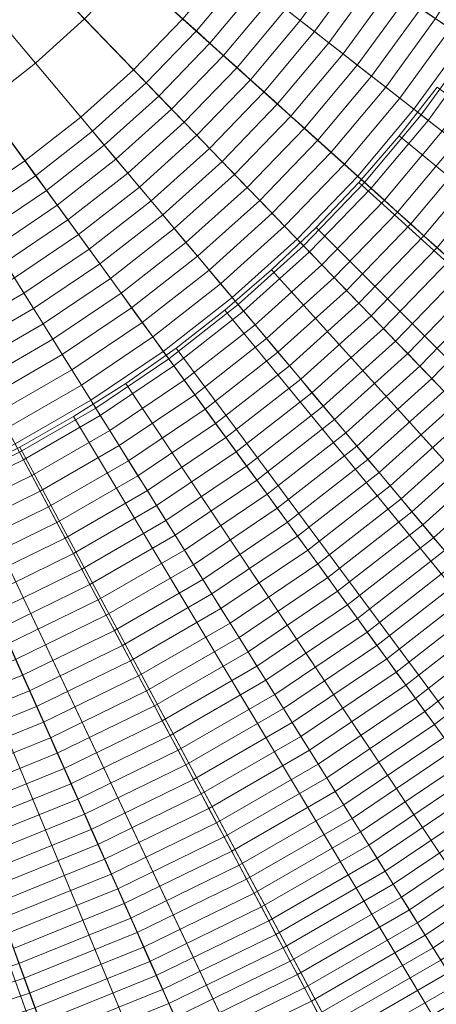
# Model space of a CAD drawing. Header units: centimetres. Extents: x -21.9 to 23.1, y -23 to 22.
# Tile 72 of 192: x 5.3 to 8.6, y -13.7 to -5.9. Entities that reach past the tile are written whole.
import ezdxf

# ---------------------------------------------------------------- set-up
doc = ezdxf.new("R2010")
doc.units = ezdxf.units.CM
doc.header["$LTSCALE"] = 2.54
doc.layers.add('Lucido design-1', color=7, linetype='Continuous')

# ---------------------------------------------------------------- blocks, each defined once
blk = doc.blocks.new('Gruppo-2-1')
at = {"color": 5, "linetype": 'Continuous', "lineweight": 9}
for points in [[(2.1978, -2.4347, -948.7081), (2.3281, -2.3174, -948.7081), (5.7927, -5.905, -948.7081), (5.4037, -6.2553, -948.7081)], [(2.0596, -2.5427, -948.7081), (2.1978, -2.4347, -948.7081), (5.4037, -6.2553, -948.7081), (4.9912, -6.5776, -948.7081)], [(6.1821, -6.3083, -935.9022), (6.573, -5.9036, -935.9022), (2.8861, -2.5839, -936.1081), (2.7358, -2.7396, -936.1081)], [(5.764, -6.6848, -935.9022), (6.1821, -6.3083, -935.9022), (2.7358, -2.7396, -936.1081), (2.5751, -2.8843, -936.1081)], [(5.3207, -7.0312, -935.9022), (5.764, -6.6848, -935.9022), (2.5751, -2.8843, -936.1081), (2.4046, -3.0175, -936.1081)], [(4.8542, -7.3458, -935.9022), (5.3207, -7.0312, -935.9022), (2.4046, -3.0175, -936.1081), (2.2252, -3.1385, -936.1081)], [(6.8005, -4.7039, -950.2271), (7.078, -4.26, -950.2271), (9.243, -5.51, -950.2271), (8.8731, -6.1019, -950.2271)], [(6.4928, -5.1275, -950.2271), (6.8005, -4.7039, -950.2271), (8.8731, -6.1019, -950.2271), (8.4629, -6.6666, -950.2271)], [(6.1563, -5.5285, -950.2271), (6.4928, -5.1275, -950.2271), (8.4629, -6.6666, -950.2271), (8.0142, -7.2013, -950.2271)], [(7.5036, -5.9172, -935.8374), (7.8639, -5.4212, -935.8374), (7.7445, -5.3406, -935.8535), (7.39, -5.8284, -935.8535)], [(8.6951, -5.9818, -935.6799), (9.057, -5.4026, -935.6799), (8.9337, -5.3314, -935.7072), (8.577, -5.9022, -935.7072)], [(7.617, -6.0058, -935.8197), (7.9833, -5.5017, -935.8197), (7.8639, -5.4212, -935.8374), (7.5036, -5.9172, -935.8374)], [(5.7927, -5.905, -950.2271), (6.1563, -5.5285, -950.2271), (8.0142, -7.2013, -950.2271), (7.5293, -7.7034, -950.2271)], [(6.6805, -6.0004, -935.8924), (7.0486, -5.5617, -935.8924), (6.9346, -5.4726, -935.9022), (6.573, -5.9036, -935.9022)], [(7.7303, -6.0943, -935.8003), (8.1024, -5.5821, -935.8003), (7.9833, -5.5017, -935.8197), (7.617, -6.0058, -935.8197)], [(6.7879, -6.0971, -935.881), (7.1625, -5.6507, -935.881), (7.0486, -5.5617, -935.8924), (6.6805, -6.0004, -935.8924)], [(7.8434, -6.1826, -935.7794), (8.2214, -5.6623, -935.7794), (8.1024, -5.5821, -935.8003), (7.7303, -6.0943, -935.8003)], [(6.8952, -6.1938, -935.8681), (7.2763, -5.7396, -935.8681), (7.1625, -5.6507, -935.881), (6.7879, -6.0971, -935.881)], [(7.9562, -6.2708, -935.7569), (8.3401, -5.7424, -935.7569), (8.2214, -5.6623, -935.7794), (7.8434, -6.1826, -935.7794)], [(7.0025, -6.2903, -935.8535), (7.39, -5.8284, -935.8535), (7.2763, -5.7396, -935.8681), (6.8952, -6.1938, -935.8681)], [(8.0689, -6.3588, -935.7328), (8.4587, -5.8224, -935.7328), (8.3401, -5.7424, -935.7569), (7.9562, -6.2708, -935.7569)], [(7.1096, -6.3868, -935.8374), (7.5036, -5.9172, -935.8374), (7.39, -5.8284, -935.8535), (7.0025, -6.2903, -935.8535)], [(8.1814, -6.4467, -935.7072), (8.577, -5.9022, -935.7072), (8.4587, -5.8224, -935.7328), (8.0689, -6.3588, -935.7328)], [(5.4037, -6.2553, -950.2271), (5.7927, -5.905, -950.2271), (7.5293, -7.7034, -950.2271), (7.0106, -8.1704, -950.2271)], [(5.4037, -6.2553, -948.7081), (5.7927, -5.905, -948.7081), (5.7927, -5.905, -950.2271), (5.4037, -6.2553, -950.2271)], [(6.2826, -6.4124, -935.8924), (6.6805, -6.0004, -935.8924), (6.573, -5.9036, -935.9022), (6.1821, -6.3083, -935.9022)], [(7.2165, -6.4831, -935.8197), (7.617, -6.0058, -935.8197), (7.5036, -5.9172, -935.8374), (7.1096, -6.3868, -935.8374)], [(8.2936, -6.5344, -935.6799), (8.6951, -5.9818, -935.6799), (8.577, -5.9022, -935.7072), (8.1814, -6.4467, -935.7072)], [(6.3831, -6.5164, -935.881), (6.7879, -6.0971, -935.881), (6.6805, -6.0004, -935.8924), (6.2826, -6.4124, -935.8924)], [(7.3233, -6.5792, -935.8003), (7.7303, -6.0943, -935.8003), (7.617, -6.0058, -935.8197), (7.2165, -6.4831, -935.8197)], [(8.4056, -6.6219, -935.6511), (8.8129, -6.0613, -935.6511), (8.6951, -5.9818, -935.6799), (8.2936, -6.5344, -935.6799)], [(8.5174, -6.7092, -935.6207), (8.9305, -6.1406, -935.6207), (8.8129, -6.0613, -935.6511), (8.4056, -6.6219, -935.6511)], [(6.4834, -6.6203, -935.8681), (6.8952, -6.1938, -935.8681), (6.7879, -6.0971, -935.881), (6.3831, -6.5164, -935.881)], [(7.43, -6.6753, -935.7794), (7.8434, -6.1826, -935.7794), (7.7303, -6.0943, -935.8003), (7.3233, -6.5792, -935.8003)], [(8.4629, -6.6666, -949.2271), (8.8731, -6.1019, -949.2271), (18.907, -12.8698, -949.2271), (18.0001, -14.118, -949.2271)], [(8.4629, -6.6666, -950.2271), (8.8731, -6.1019, -950.2271), (8.8731, -6.1019, -949.2271), (8.4629, -6.6666, -949.2271)], [(8.6288, -6.7963, -935.5887), (9.0477, -6.2197, -935.5887), (8.9305, -6.1406, -935.6207), (8.5174, -6.7092, -935.6207)], [(6.5836, -6.7241, -935.8535), (7.0025, -6.2903, -935.8535), (6.8952, -6.1938, -935.8681), (6.4834, -6.6203, -935.8681)], [(7.5364, -6.7711, -935.7569), (7.9562, -6.2708, -935.7569), (7.8434, -6.1826, -935.7794), (7.43, -6.6753, -935.7794)], [(4.9912, -6.5776, -950.2271), (5.4037, -6.2553, -950.2271), (7.0106, -8.1704, -950.2271), (6.4606, -8.6002, -950.2271)], [(4.9912, -6.5776, -948.7081), (5.4037, -6.2553, -948.7081), (5.4037, -6.2553, -950.2271), (4.9912, -6.5776, -950.2271)], [(5.857, -6.7956, -935.8924), (6.2826, -6.4124, -935.8924), (6.1821, -6.3083, -935.9022), (5.764, -6.6848, -935.9022)], [(6.6837, -6.8277, -935.8374), (7.1096, -6.3868, -935.8374), (7.0025, -6.2903, -935.8535), (6.5836, -6.7241, -935.8535)], [(7.6427, -6.8668, -935.7328), (8.0689, -6.3588, -935.7328), (7.9562, -6.2708, -935.7569), (7.5364, -6.7711, -935.7569)], [(6.7837, -6.9313, -935.8197), (7.2165, -6.4831, -935.8197), (7.1096, -6.3868, -935.8374), (6.6837, -6.8277, -935.8374)], [(7.7488, -6.9623, -935.7072), (8.1814, -6.4467, -935.7072), (8.0689, -6.3588, -935.7328), (7.6427, -6.8668, -935.7328)], [(5.9499, -6.9064, -935.881), (6.3831, -6.5164, -935.881), (6.2826, -6.4124, -935.8924), (5.857, -6.7956, -935.8924)], [(7.8546, -7.0576, -935.6799), (8.2936, -6.5344, -935.6799), (8.1814, -6.4467, -935.7072), (7.7488, -6.9623, -935.7072)], [(8.2871, -6.8328, -1010.9271), (8.5881, -6.4471, -1010.9271), (18.0047, -13.431, -1010.9271), (17.3497, -14.2703, -1010.9271)], [(8.2871, -6.8328, -949.2271), (8.5881, -6.4471, -949.2271), (8.5881, -6.4471, -1010.9271), (8.2871, -6.8328, -1010.9271)], [(17.658, -14.5233, -949.2271), (18.325, -13.6685, -949.2271), (8.5881, -6.4471, -949.2271), (8.2871, -6.8328, -949.2271)], [(6.0428, -7.017, -935.8681), (6.4834, -6.6203, -935.8681), (6.3831, -6.5164, -935.881), (5.9499, -6.9064, -935.881)], [(6.8835, -7.0346, -935.8003), (7.3233, -6.5792, -935.8003), (7.2165, -6.4831, -935.8197), (6.7837, -6.9313, -935.8197)], [(7.9602, -7.1527, -935.6511), (8.4056, -6.6219, -935.6511), (8.2936, -6.5344, -935.6799), (7.8546, -7.0576, -935.6799)], [(4.5572, -6.8704, -950.2271), (4.9912, -6.5776, -950.2271), (6.4606, -8.6002, -950.2271), (5.882, -8.9905, -950.2271)], [(6.1355, -7.1275, -935.8535), (6.5836, -6.7241, -935.8535), (6.4834, -6.6203, -935.8681), (6.0428, -7.017, -935.8681)], [(6.9832, -7.1379, -935.7794), (7.43, -6.6753, -935.7794), (7.3233, -6.5792, -935.8003), (6.8835, -7.0346, -935.8003)], [(8.0656, -7.2476, -935.6207), (8.5174, -6.7092, -935.6207), (8.4056, -6.6219, -935.6511), (7.9602, -7.1527, -935.6511)], [(5.4057, -7.1482, -935.8924), (5.857, -6.7956, -935.8924), (5.764, -6.6848, -935.9022), (5.3207, -7.0312, -935.9022)], [(7.0827, -7.2409, -935.7569), (7.5364, -6.7711, -935.7569), (7.43, -6.6753, -935.7794), (6.9832, -7.1379, -935.7794)], [(8.0142, -7.2013, -949.2271), (8.4629, -6.6666, -949.2271), (18.0001, -14.118, -949.2271), (17.0085, -15.2998, -949.2271)], [(8.0142, -7.2013, -950.2271), (8.4629, -6.6666, -950.2271), (8.4629, -6.6666, -949.2271), (8.0142, -7.2013, -949.2271)], [(8.1707, -7.3422, -935.5887), (8.6288, -6.7963, -935.5887), (8.5174, -6.7092, -935.6207), (8.0656, -7.2476, -935.6207)], [(6.2282, -7.2379, -935.8374), (6.6837, -6.8277, -935.8374), (6.5836, -6.7241, -935.8535), (6.1355, -7.1275, -935.8535)], [(7.1821, -7.3438, -935.7328), (7.6427, -6.8668, -935.7328), (7.5364, -6.7711, -935.7569), (7.0827, -7.2409, -935.7569)], [(4.1038, -7.1321, -950.2271), (4.5572, -6.8704, -950.2271), (5.882, -8.9905, -950.2271), (5.2775, -9.3395, -950.2271)], [(5.4907, -7.2652, -935.881), (5.9499, -6.9064, -935.881), (5.857, -6.7956, -935.8924), (5.4057, -7.1482, -935.8924)], [(6.3207, -7.3482, -935.8197), (6.7837, -6.9313, -935.8197), (6.6837, -6.8277, -935.8374), (6.2282, -7.2379, -935.8374)], [(7.2812, -7.4465, -935.7072), (7.7488, -6.9623, -935.7072), (7.6427, -6.8668, -935.7328), (7.1821, -7.3438, -935.7328)], [(7.9677, -7.2033, -1010.9271), (8.2871, -6.8328, -1010.9271), (17.3497, -14.2703, -1010.9271), (16.6545, -15.0766, -1010.9271)], [(7.9677, -7.2033, -949.2271), (8.2871, -6.8328, -949.2271), (8.2871, -6.8328, -1010.9271), (7.9677, -7.2033, -1010.9271)], [(16.95, -15.3444, -949.2271), (17.658, -14.5233, -949.2271), (8.2871, -6.8328, -949.2271), (7.9677, -7.2033, -949.2271)], [(8.2756, -7.4366, -935.5552), (8.74, -6.8831, -935.5552), (8.6288, -6.7963, -935.5887), (8.1707, -7.3422, -935.5887)], [(5.5756, -7.382, -935.8681), (6.0428, -7.017, -935.8681), (5.9499, -6.9064, -935.881), (5.4907, -7.2652, -935.881)], [(6.4131, -7.4583, -935.8003), (6.8835, -7.0346, -935.8003), (6.7837, -6.9313, -935.8197), (6.3207, -7.3482, -935.8197)], [(8.3801, -7.5308, -935.5201), (8.8509, -6.9698, -935.5201), (8.74, -6.8831, -935.5552), (8.2756, -7.4366, -935.5552)], [(5.6604, -7.4987, -935.8535), (6.1355, -7.1275, -935.8535), (6.0428, -7.017, -935.8681), (5.5756, -7.382, -935.8681)], [(7.3802, -7.5489, -935.6799), (7.8546, -7.0576, -935.6799), (7.7488, -6.9623, -935.7072), (7.2812, -7.4465, -935.7072)], [(8.4844, -7.6247, -935.4834), (8.9614, -7.0561, -935.4834), (8.8509, -6.9698, -935.5201), (8.3801, -7.5308, -935.5201)], [(4.9309, -7.4685, -935.8924), (5.4057, -7.1482, -935.8924), (5.3207, -7.0312, -935.9022), (4.8542, -7.3458, -935.9022)], [(6.5053, -7.5682, -935.7794), (6.9832, -7.1379, -935.7794), (6.8835, -7.0346, -935.8003), (6.4131, -7.4583, -935.8003)], [(7.4789, -7.6511, -935.6511), (7.9602, -7.1527, -935.6511), (7.8546, -7.0576, -935.6799), (7.3802, -7.5489, -935.6799)], [(8.5884, -7.7183, -935.4452), (9.0717, -7.1423, -935.4452), (8.9614, -7.0561, -935.4834), (8.4844, -7.6247, -935.4834)], [(5.0075, -7.5911, -935.881), (5.4907, -7.2652, -935.881), (5.4057, -7.1482, -935.8924), (4.9309, -7.4685, -935.8924)], [(5.7451, -7.6153, -935.8374), (6.2282, -7.2379, -935.8374), (6.1355, -7.1275, -935.8535), (5.6604, -7.4987, -935.8535)], [(6.5974, -7.6779, -935.7569), (7.0827, -7.2409, -935.7569), (6.9832, -7.1379, -935.7794), (6.5053, -7.5682, -935.7794)], [(7.5774, -7.7531, -935.6207), (8.0656, -7.2476, -935.6207), (7.9602, -7.1527, -935.6511), (7.4789, -7.6511, -935.6511)], [(5.8297, -7.7318, -935.8197), (6.3207, -7.3482, -935.8197), (6.2282, -7.2379, -935.8374), (5.7451, -7.6153, -935.8374)], [(6.6893, -7.7875, -935.7328), (7.1821, -7.3438, -935.7328), (7.0827, -7.2409, -935.7569), (6.5974, -7.6779, -935.7569)], [(7.5293, -7.7034, -949.2271), (8.0142, -7.2013, -949.2271), (17.0085, -15.2998, -949.2271), (15.9368, -16.4095, -949.2271)], [(7.5293, -7.7034, -950.2271), (8.0142, -7.2013, -950.2271), (8.0142, -7.2013, -949.2271), (7.5293, -7.7034, -949.2271)], [(7.6756, -7.8549, -935.5887), (8.1707, -7.3422, -935.5887), (8.0656, -7.2476, -935.6207), (7.5774, -7.7531, -935.6207)], [(7.6305, -7.5578, -1010.9271), (7.9677, -7.2033, -1010.9271), (16.6545, -15.0766, -1010.9271), (15.9208, -15.848, -1010.9271)], [(7.6305, -7.5578, -949.2271), (7.9677, -7.2033, -949.2271), (7.9677, -7.2033, -1010.9271), (7.6305, -7.5578, -1010.9271)], [(16.2028, -16.13, -949.2271), (16.95, -15.3444, -949.2271), (7.9677, -7.2033, -949.2271), (7.6305, -7.5578, -949.2271)], [(5.084, -7.7136, -935.8681), (5.5756, -7.382, -935.8681), (5.4907, -7.2652, -935.881), (5.0075, -7.5911, -935.881)], [(5.1605, -7.8359, -935.8535), (5.6604, -7.4987, -935.8535), (5.5756, -7.382, -935.8681), (5.084, -7.7136, -935.8681)], [(5.9142, -7.8481, -935.8003), (6.4131, -7.4583, -935.8003), (6.3207, -7.3482, -935.8197), (5.8297, -7.7318, -935.8197)], [(6.781, -7.8968, -935.7072), (7.2812, -7.4465, -935.7072), (7.1821, -7.3438, -935.7328), (6.6893, -7.7875, -935.7328)], [(7.7736, -7.9564, -935.5552), (8.2756, -7.4366, -935.5552), (8.1707, -7.3422, -935.5887), (7.6756, -7.8549, -935.5887)], [(5.9985, -7.9641, -935.7794), (6.5053, -7.5682, -935.7794), (6.4131, -7.4583, -935.8003), (5.9142, -7.8481, -935.8003)], [(6.8726, -8.0059, -935.6799), (7.3802, -7.5489, -935.6799), (7.2812, -7.4465, -935.7072), (6.781, -7.8968, -935.7072)], [(7.8714, -8.0576, -935.5201), (8.3801, -7.5308, -935.5201), (8.2756, -7.4366, -935.5552), (7.7736, -7.9564, -935.5552)], [(5.2369, -7.9581, -935.8374), (5.7451, -7.6153, -935.8374), (5.6604, -7.4987, -935.8535), (5.1605, -7.8359, -935.8535)], [(6.0827, -8.08, -935.7569), (6.5974, -7.6779, -935.7569), (6.5053, -7.5682, -935.7794), (5.9985, -7.9641, -935.7794)], [(6.9639, -8.1148, -935.6511), (7.4789, -7.6511, -935.6511), (7.3802, -7.5489, -935.6799), (6.8726, -8.0059, -935.6799)], [(7.2761, -7.8949, -1010.9271), (7.6305, -7.5578, -1010.9271), (15.9208, -15.848, -1010.9271), (15.1494, -16.5818, -1010.9271)], [(7.2761, -7.8949, -949.2271), (7.6305, -7.5578, -949.2271), (7.6305, -7.5578, -1010.9271), (7.2761, -7.8949, -1010.9271)], [(15.4172, -16.8773, -949.2271), (16.2028, -16.13, -949.2271), (7.6305, -7.5578, -949.2271), (7.2761, -7.8949, -949.2271)], [(7.9689, -8.1585, -935.4834), (8.4844, -7.6247, -935.4834), (8.3801, -7.5308, -935.5201), (7.8714, -8.0576, -935.5201)], [(5.3131, -8.0802, -935.8197), (5.8297, -7.7318, -935.8197), (5.7451, -7.6153, -935.8374), (5.2369, -7.9581, -935.8374)], [(7.0551, -8.2234, -935.6207), (7.5774, -7.7531, -935.6207), (7.4789, -7.6511, -935.6511), (6.9639, -8.1148, -935.6511)], [(8.066, -8.2592, -935.4452), (8.5884, -7.7183, -935.4452), (8.4844, -7.6247, -935.4834), (7.9689, -8.1585, -935.4834)], [(6.1668, -8.1957, -935.7328), (6.6893, -7.7875, -935.7328), (6.5974, -7.6779, -935.7569), (6.0827, -8.08, -935.7569)], [(7.0106, -8.1704, -949.2271), (7.5293, -7.7034, -949.2271), (15.9368, -16.4095, -949.2271), (14.7903, -17.4419, -949.2271)], [(7.0106, -8.1704, -950.2271), (7.5293, -7.7034, -950.2271), (7.5293, -7.7034, -949.2271), (7.0106, -8.1704, -949.2271)], [(8.1629, -8.3595, -935.4055), (8.692, -7.8116, -935.4055), (8.5884, -7.7183, -935.4452), (8.066, -8.2592, -935.4452)], [(5.3893, -8.2021, -935.8003), (5.9142, -7.8481, -935.8003), (5.8297, -7.7318, -935.8197), (5.3131, -8.0802, -935.8197)], [(6.2507, -8.3112, -935.7072), (6.781, -7.8968, -935.7072), (6.6893, -7.7875, -935.7328), (6.1668, -8.1957, -935.7328)], [(7.146, -8.3318, -935.5887), (7.6756, -7.8549, -935.5887), (7.5774, -7.7531, -935.6207), (7.0551, -8.2234, -935.6207)], [(5.4653, -8.3238, -935.7794), (5.9985, -7.9641, -935.7794), (5.9142, -7.8481, -935.8003), (5.3893, -8.2021, -935.8003)], [(7.2367, -8.4399, -935.5552), (7.7736, -7.9564, -935.5552), (7.6756, -7.8549, -935.5887), (7.146, -8.3318, -935.5887)], [(8.2595, -8.4595, -935.3642), (8.7953, -7.9046, -935.3642), (8.692, -7.8116, -935.4055), (8.1629, -8.3595, -935.4055)], [(4.7736, -8.3917, -935.8197), (5.3131, -8.0802, -935.8197), (5.2369, -7.9581, -935.8374), (4.706, -8.2646, -935.8374)], [(6.3344, -8.4264, -935.6799), (6.8726, -8.0059, -935.6799), (6.781, -7.8968, -935.7072), (6.2507, -8.3112, -935.7072)], [(6.9056, -8.2144, -1010.9271), (7.2761, -7.8949, -1010.9271), (15.1494, -16.5818, -1010.9271), (14.343, -17.277, -1010.9271)], [(6.9056, -8.2144, -949.2271), (7.2761, -7.8949, -949.2271), (7.2761, -7.8949, -1010.9271), (6.9056, -8.2144, -1010.9271)], [(14.5961, -17.5852, -949.2271), (15.4172, -16.8773, -949.2271), (7.2761, -7.8949, -949.2271), (6.9056, -8.2144, -949.2271)], [(7.3271, -8.5476, -935.5201), (7.8714, -8.0576, -935.5201), (7.7736, -7.9564, -935.5552), (7.2367, -8.4399, -935.5552)], [(8.3557, -8.5591, -935.3213), (8.8983, -7.9973, -935.3213), (8.7953, -7.9046, -935.3642), (8.2595, -8.4595, -935.3642)], [(5.5413, -8.4453, -935.7569), (6.0827, -8.08, -935.7569), (5.9985, -7.9641, -935.7794), (5.4653, -8.3238, -935.7794)], [(6.4179, -8.5414, -935.6511), (6.9639, -8.1148, -935.6511), (6.8726, -8.0059, -935.6799), (6.3344, -8.4264, -935.6799)], [(8.4516, -8.6584, -935.277), (9.0009, -8.0897, -935.277), (8.8983, -7.9973, -935.3213), (8.3557, -8.5591, -935.3213)], [(4.841, -8.5186, -935.8003), (5.3893, -8.2021, -935.8003), (5.3131, -8.0802, -935.8197), (4.7736, -8.3917, -935.8197)], [(5.617, -8.5665, -935.7328), (6.1668, -8.1957, -935.7328), (6.0827, -8.08, -935.7569), (5.5413, -8.4453, -935.7569)], [(6.5013, -8.6561, -935.6207), (7.0551, -8.2234, -935.6207), (6.9639, -8.1148, -935.6511), (6.4179, -8.5414, -935.6511)], [(7.4173, -8.6551, -935.4834), (7.9689, -8.1585, -935.4834), (7.8714, -8.0576, -935.5201), (7.3271, -8.5476, -935.5201)], [(8.5472, -8.7574, -935.2311), (9.1031, -8.1817, -935.2311), (9.0009, -8.0897, -935.277), (8.4516, -8.6584, -935.277)], [(5.6927, -8.6876, -935.7072), (6.2507, -8.3112, -935.7072), (6.1668, -8.1957, -935.7328), (5.617, -8.5665, -935.7328)], [(6.4606, -8.6002, -949.2271), (7.0106, -8.1704, -949.2271), (14.7903, -17.4419, -949.2271), (13.5746, -18.3917, -949.2271)], [(6.4606, -8.6002, -950.2271), (7.0106, -8.1704, -950.2271), (7.0106, -8.1704, -949.2271), (6.4606, -8.6002, -949.2271)], [(7.5072, -8.7623, -935.4452), (8.066, -8.2592, -935.4452), (7.9689, -8.1585, -935.4834), (7.4173, -8.6551, -935.4834)], [(8.6424, -8.856, -935.1837), (9.2049, -8.2734, -935.1837), (9.1031, -8.1817, -935.2311), (8.5472, -8.7574, -935.2311)], [(4.9084, -8.6453, -935.7794), (5.4653, -8.3238, -935.7794), (5.3893, -8.2021, -935.8003), (4.841, -8.5186, -935.8003)], [(6.5844, -8.7705, -935.5887), (7.146, -8.3318, -935.5887), (7.0551, -8.2234, -935.6207), (6.5013, -8.6561, -935.6207)], [(6.5199, -8.5153, -1010.9271), (6.9056, -8.2144, -1010.9271), (14.343, -17.277, -1010.9271), (13.5037, -17.9319, -1010.9271)], [(6.5199, -8.5153, -949.2271), (6.9056, -8.2144, -949.2271), (6.9056, -8.2144, -1010.9271), (6.5199, -8.5153, -1010.9271)], [(13.7413, -18.2522, -949.2271), (14.5961, -17.5852, -949.2271), (6.9056, -8.2144, -949.2271), (6.5199, -8.5153, -949.2271)], [(7.5969, -8.8691, -935.4055), (8.1629, -8.3595, -935.4055), (8.066, -8.2592, -935.4452), (7.5072, -8.7623, -935.4452)], [(4.9756, -8.7718, -935.7569), (5.5413, -8.4453, -935.7569), (5.4653, -8.3238, -935.7794), (4.9084, -8.6453, -935.7794)], [(5.7682, -8.8084, -935.6799), (6.3344, -8.4264, -935.6799), (6.2507, -8.3112, -935.7072), (5.6927, -8.6876, -935.7072)], [(6.6673, -8.8847, -935.5552), (7.2367, -8.4399, -935.5552), (7.146, -8.3318, -935.5887), (6.5844, -8.7705, -935.5887)], [(5.8435, -8.9289, -935.6511), (6.4179, -8.5414, -935.6511), (6.3344, -8.4264, -935.6799), (5.7682, -8.8084, -935.6799)], [(7.6862, -8.9756, -935.3642), (8.2595, -8.4595, -935.3642), (8.1629, -8.3595, -935.4055), (7.5969, -8.8691, -935.4055)], [(5.0428, -8.8981, -935.7328), (5.617, -8.5665, -935.7328), (5.5413, -8.4453, -935.7569), (4.9756, -8.7718, -935.7569)], [(6.75, -8.9985, -935.5201), (7.3271, -8.5476, -935.5201), (7.2367, -8.4399, -935.5552), (6.6673, -8.8847, -935.5552)], [(7.7753, -9.0817, -935.3213), (8.3557, -8.5591, -935.3213), (8.2595, -8.4595, -935.3642), (7.6862, -8.9756, -935.3642)], [(5.1098, -9.0241, -935.7072), (5.6927, -8.6876, -935.7072), (5.617, -8.5665, -935.7328), (5.0428, -8.8981, -935.7328)], [(5.9186, -9.0491, -935.6207), (6.5013, -8.6561, -935.6207), (6.4179, -8.5414, -935.6511), (5.8435, -8.9289, -935.6511)], [(6.12, -8.7971, -1010.9271), (6.5199, -8.5153, -1010.9271), (13.5037, -17.9319, -1010.9271), (12.6334, -18.5451, -1010.9271)], [(6.12, -8.7971, -949.2271), (6.5199, -8.5153, -949.2271), (6.5199, -8.5153, -1010.9271), (6.12, -8.7971, -1010.9271)], [(12.855, -18.8767, -949.2271), (13.7413, -18.2522, -949.2271), (6.5199, -8.5153, -949.2271), (6.12, -8.7971, -949.2271)], [(6.8325, -9.112, -935.4834), (7.4173, -8.6551, -935.4834), (7.3271, -8.5476, -935.5201), (6.75, -8.9985, -935.5201)], [(7.864, -9.1875, -935.277), (8.4516, -8.6584, -935.277), (8.3557, -8.5591, -935.3213), (7.7753, -9.0817, -935.3213)], [(5.882, -8.9905, -949.2271), (6.4606, -8.6002, -949.2271), (13.5746, -18.3917, -949.2271), (12.2956, -19.2544, -949.2271)], [(5.882, -8.9905, -950.2271), (6.4606, -8.6002, -950.2271), (6.4606, -8.6002, -949.2271), (5.882, -8.9905, -949.2271)], [(5.9936, -9.1691, -935.5887), (6.5844, -8.7705, -935.5887), (6.5013, -8.6561, -935.6207), (5.9186, -9.0491, -935.6207)], [(6.9147, -9.2252, -935.4452), (7.5072, -8.7623, -935.4452), (7.4173, -8.6551, -935.4834), (6.8325, -9.112, -935.4834)], [(7.9525, -9.2929, -935.2311), (8.5472, -8.7574, -935.2311), (8.4516, -8.6584, -935.277), (7.864, -9.1875, -935.277)], [(5.1767, -9.1499, -935.6799), (5.7682, -8.8084, -935.6799), (5.6927, -8.6876, -935.7072), (5.1098, -9.0241, -935.7072)], [(5.2434, -9.2753, -935.6511), (5.8435, -8.9289, -935.6511), (5.7682, -8.8084, -935.6799), (5.1767, -9.1499, -935.6799)], [(5.7068, -9.059, -1010.9271), (6.12, -8.7971, -1010.9271), (12.6334, -18.5451, -1010.9271), (11.7342, -19.115, -1010.9271)], [(5.7068, -9.059, -949.2271), (6.12, -8.7971, -949.2271), (6.12, -8.7971, -1010.9271), (5.7068, -9.059, -1010.9271)], [(11.9392, -19.4571, -949.2271), (12.855, -18.8767, -949.2271), (6.12, -8.7971, -949.2271), (5.7068, -9.059, -949.2271)], [(6.0683, -9.2887, -935.5552), (6.6673, -8.8847, -935.5552), (6.5844, -8.7705, -935.5887), (5.9936, -9.1691, -935.5887)], [(6.9967, -9.338, -935.4055), (7.5969, -8.8691, -935.4055), (7.5072, -8.7623, -935.4452), (6.9147, -9.2252, -935.4452)], [(8.0406, -9.3979, -935.1837), (8.6424, -8.856, -935.1837), (8.5472, -8.7574, -935.2311), (7.9525, -9.2929, -935.2311)], [(6.1429, -9.4081, -935.5201), (6.75, -8.9985, -935.5201), (6.6673, -8.8847, -935.5552), (6.0683, -9.2887, -935.5552)], [(7.0784, -9.4505, -935.3642), (7.6862, -8.9756, -935.3642), (7.5969, -8.8691, -935.4055), (6.9967, -9.338, -935.4055)], [(8.1283, -9.5024, -935.1347), (8.7372, -8.9542, -935.1347), (8.6424, -8.856, -935.1837), (8.0406, -9.3979, -935.1837)], [(5.3099, -9.4005, -935.6207), (5.9186, -9.0491, -935.6207), (5.8435, -8.9289, -935.6511), (5.2434, -9.2753, -935.6511)], [(7.1598, -9.5626, -935.3213), (7.7753, -9.0817, -935.3213), (7.6862, -8.9756, -935.3642), (7.0784, -9.4505, -935.3642)], [(8.2157, -9.6066, -935.0843), (8.8317, -9.052, -935.0843), (8.7372, -8.9542, -935.1347), (8.1283, -9.5024, -935.1347)], [(5.2775, -9.3395, -949.2271), (5.882, -8.9905, -949.2271), (12.2956, -19.2544, -949.2271), (10.9595, -20.0258, -949.2271)], [(5.2775, -9.3395, -950.2271), (5.882, -8.9905, -950.2271), (5.882, -8.9905, -949.2271), (5.2775, -9.3395, -949.2271)], [(5.3763, -9.5254, -935.5887), (5.9936, -9.1691, -935.5887), (5.9186, -9.0491, -935.6207), (5.3099, -9.4005, -935.6207)], [(6.2172, -9.527, -935.4834), (6.8325, -9.112, -935.4834), (6.75, -8.9985, -935.5201), (6.1429, -9.4081, -935.5201)], [(8.3027, -9.7103, -935.0324), (8.9257, -9.1494, -935.0324), (8.8317, -9.052, -935.0843), (8.2157, -9.6066, -935.0843)], [(5.2811, -9.3, -1010.9271), (5.7068, -9.059, -1010.9271), (11.7342, -19.115, -1010.9271), (10.8078, -19.6396, -1010.9271)], [(5.2811, -9.3, -949.2271), (5.7068, -9.059, -949.2271), (5.7068, -9.059, -1010.9271), (5.2811, -9.3, -1010.9271)], [(10.9958, -19.9914, -949.2271), (11.9392, -19.4571, -949.2271), (5.7068, -9.059, -949.2271), (5.2811, -9.3, -949.2271)], [(6.2914, -9.6457, -935.4452), (6.9147, -9.2252, -935.4452), (6.8325, -9.112, -935.4834), (6.2172, -9.527, -935.4834)], [(7.241, -9.6743, -935.277), (7.864, -9.1875, -935.277), (7.7753, -9.0817, -935.3213), (7.1598, -9.5626, -935.3213)], [(5.4426, -9.65, -935.5552), (6.0683, -9.2887, -935.5552), (5.9936, -9.1691, -935.5887), (5.3763, -9.5254, -935.5887)], [(7.3219, -9.7856, -935.2311), (7.9525, -9.2929, -935.2311), (7.864, -9.1875, -935.277), (7.241, -9.6743, -935.277)], [(8.3894, -9.8136, -934.9789), (9.0194, -9.2463, -934.9789), (8.9257, -9.1494, -935.0324), (8.3027, -9.7103, -935.0324)], [(4.6783, -9.7086, -935.6207), (5.3099, -9.4005, -935.6207), (5.2434, -9.2753, -935.6511), (4.6206, -9.5791, -935.6511)], [(5.5086, -9.7742, -935.5201), (6.1429, -9.4081, -935.5201), (6.0683, -9.2887, -935.5552), (5.4426, -9.65, -935.5552)], [(6.3653, -9.7639, -935.4055), (6.9967, -9.338, -935.4055), (6.9147, -9.2252, -935.4452), (6.2914, -9.6457, -935.4452)], [(8.4757, -9.9164, -934.924), (9.1126, -9.3429, -934.924), (9.0194, -9.2463, -934.9789), (8.3894, -9.8136, -934.9789)], [(4.6501, -9.6455, -949.2271), (5.2775, -9.3395, -949.2271), (10.9595, -20.0258, -949.2271), (9.5729, -20.7021, -949.2271)], [(4.8441, -9.5198, -1010.9271), (5.2811, -9.3, -1010.9271), (10.8078, -19.6396, -1010.9271), (9.8567, -20.118, -1010.9271)], [(4.8441, -9.5198, -949.2271), (5.2811, -9.3, -949.2271), (5.2811, -9.3, -1010.9271), (4.8441, -9.5198, -1010.9271)], [(10.0272, -20.4785, -949.2271), (10.9958, -19.9914, -949.2271), (5.2811, -9.3, -949.2271), (4.8441, -9.5198, -949.2271)], [(6.4389, -9.8818, -935.3642), (7.0784, -9.4505, -935.3642), (6.9967, -9.338, -935.4055), (6.3653, -9.7639, -935.4055)], [(7.4024, -9.8964, -935.1837), (8.0406, -9.3979, -935.1837), (7.9525, -9.2929, -935.2311), (7.3219, -9.7856, -935.2311)], [(8.5615, -10.0187, -934.8676), (9.2054, -9.439, -934.8676), (9.1126, -9.3429, -934.924), (8.4757, -9.9164, -934.924)], [(4.7358, -9.8378, -935.5887), (5.3763, -9.5254, -935.5887), (5.3099, -9.4005, -935.6207), (4.6783, -9.7086, -935.6207)], [(5.5745, -9.8981, -935.4834), (6.2172, -9.527, -935.4834), (6.1429, -9.4081, -935.5201), (5.5086, -9.7742, -935.5201)], [(7.4826, -10.0069, -935.1347), (8.1283, -9.5024, -935.1347), (8.0406, -9.3979, -935.1837), (7.4024, -9.8964, -935.1837)], [(8.647, -10.1206, -934.8097), (9.2977, -9.5346, -934.8097), (9.2054, -9.439, -934.8676), (8.5615, -10.0187, -934.8676)], [(4.3968, -9.718, -1010.9271), (4.8441, -9.5198, -1010.9271), (9.8567, -20.118, -1010.9271), (8.8833, -20.5493, -1010.9271)], [(9.0359, -20.9178, -949.2271), (10.0272, -20.4785, -949.2271), (4.8441, -9.5198, -949.2271), (4.3968, -9.718, -949.2271)], [(4.7932, -9.9667, -935.5552), (5.4426, -9.65, -935.5552), (5.3763, -9.5254, -935.5887), (4.7358, -9.8378, -935.5887)], [(6.5123, -9.9993, -935.3213), (7.1598, -9.5626, -935.3213), (7.0784, -9.4505, -935.3642), (6.4389, -9.8818, -935.3642)], [(7.5626, -10.1169, -935.0843), (8.2157, -9.6066, -935.0843), (8.1283, -9.5024, -935.1347), (7.4826, -10.0069, -935.1347)], [(5.6402, -10.0216, -935.4452), (6.2914, -9.6457, -935.4452), (6.2172, -9.527, -935.4834), (5.5745, -9.8981, -935.4834)], [(6.5855, -10.1164, -935.277), (7.241, -9.6743, -935.277), (7.1598, -9.5626, -935.3213), (6.5123, -9.9993, -935.3213)], [(4.003, -9.9069, -949.2271), (4.6501, -9.6455, -949.2271), (9.5729, -20.7021, -949.2271), (8.1424, -21.28, -949.2271)], [(4.8504, -10.0953, -935.5201), (5.5086, -9.7742, -935.5201), (5.4426, -9.65, -935.5552), (4.7932, -9.9667, -935.5552)], [(5.7057, -10.1448, -935.4055), (6.3653, -9.7639, -935.4055), (6.2914, -9.6457, -935.4452), (5.6402, -10.0216, -935.4452)], [(6.6584, -10.2331, -935.2311), (7.3219, -9.7856, -935.2311), (7.241, -9.6743, -935.277), (6.5855, -10.1164, -935.277)], [(7.6421, -10.2264, -935.0324), (8.3027, -9.7103, -935.0324), (8.2157, -9.6066, -935.0843), (7.5626, -10.1169, -935.0843)], [(3.9405, -9.8941, -1010.9271), (4.3968, -9.718, -1010.9271), (8.8833, -20.5493, -1010.9271), (7.8901, -20.9326, -1010.9271)], [(8.0244, -21.3081, -949.2271), (9.0359, -20.9178, -949.2271), (4.3968, -9.718, -949.2271), (3.9405, -9.8941, -949.2271)], [(7.7214, -10.3355, -934.9789), (8.3894, -9.8136, -934.9789), (8.3027, -9.7103, -935.0324), (7.6421, -10.2264, -935.0324)], [(4.9075, -10.2235, -935.4834), (5.5745, -9.8981, -935.4834), (5.5086, -9.7742, -935.5201), (4.8504, -10.0953, -935.5201)], [(5.7709, -10.2675, -935.3642), (6.4389, -9.8818, -935.3642), (6.3653, -9.7639, -935.4055), (5.7057, -10.1448, -935.4055)], [(6.731, -10.3493, -935.1837), (7.4024, -9.8964, -935.1837), (7.3219, -9.7856, -935.2311), (6.6584, -10.2331, -935.2311)], [(7.8003, -10.444, -934.924), (8.4757, -9.9164, -934.924), (8.3894, -9.8136, -934.9789), (7.7214, -10.3355, -934.9789)], [(3.3391, -10.1226, -949.2271), (4.003, -9.9069, -949.2271), (8.1424, -21.28, -949.2271), (6.6752, -21.7567, -949.2271)], [(3.476, -10.0477, -1010.9271), (3.9405, -9.8941, -1010.9271), (7.8901, -20.9326, -1010.9271), (6.8793, -21.2669, -1010.9271)], [(6.9951, -21.6485, -949.2271), (8.0244, -21.3081, -949.2271), (3.9405, -9.8941, -949.2271), (3.476, -10.0477, -949.2271)], [(4.9644, -10.3512, -935.4452), (5.6402, -10.0216, -935.4452), (5.5745, -9.8981, -935.4834), (4.9075, -10.2235, -935.4834)], [(5.836, -10.3898, -935.3213), (6.5123, -9.9993, -935.3213), (6.4389, -9.8818, -935.3642), (5.7709, -10.2675, -935.3642)], [(6.8034, -10.4651, -935.1347), (7.4826, -10.0069, -935.1347), (7.4024, -9.8964, -935.1837), (6.731, -10.3493, -935.1837)], [(7.8788, -10.5521, -934.8676), (8.5615, -10.0187, -934.8676), (8.4757, -9.9164, -934.924), (7.8003, -10.444, -934.924)], [(3.0045, -10.1783, -1010.9271), (3.476, -10.0477, -1010.9271), (6.8793, -21.2669, -1010.9271), (5.8533, -21.551, -1010.9271)], [(5.9502, -21.9379, -949.2271), (6.9951, -21.6485, -949.2271), (3.476, -10.0477, -949.2271), (3.0045, -10.1783, -949.2271)], [(5.0211, -10.4787, -935.4055), (5.7057, -10.1448, -935.4055), (5.6402, -10.0216, -935.4452), (4.9644, -10.3512, -935.4452)], [(5.9008, -10.5117, -935.277), (6.5855, -10.1164, -935.277), (6.5123, -9.9993, -935.3213), (5.836, -10.3898, -935.3213)], [(6.8754, -10.5804, -935.0843), (7.5626, -10.1169, -935.0843), (7.4826, -10.0069, -935.1347), (6.8034, -10.4651, -935.1347)], [(7.9569, -10.6597, -934.8097), (8.647, -10.1206, -934.8097), (8.5615, -10.0187, -934.8676), (7.8788, -10.5521, -934.8676)], [(2.6619, -10.2915, -949.2271), (3.3391, -10.1226, -949.2271), (6.6752, -21.7567, -949.2271), (5.1782, -22.13, -949.2271)], [(5.0776, -10.6056, -935.3642), (5.7709, -10.2675, -935.3642), (5.7057, -10.1448, -935.4055), (5.0211, -10.4787, -935.4055)], [(5.9654, -10.6332, -935.2311), (6.6584, -10.2331, -935.2311), (6.5855, -10.1164, -935.277), (5.9008, -10.5117, -935.277)], [(6.9472, -10.6952, -935.0324), (7.6421, -10.2264, -935.0324), (7.5626, -10.1169, -935.0843), (6.8754, -10.5804, -935.0843)], [(8.0347, -10.7667, -934.7503), (8.732, -10.2219, -934.7503), (8.647, -10.1206, -934.8097), (7.9569, -10.6597, -934.8097)], [(2.5272, -10.2853, -1010.9271), (3.0045, -10.1783, -1010.9271), (5.8533, -21.551, -1010.9271), (4.8144, -21.7838, -1010.9271)], [(4.8922, -22.175, -949.2271), (5.9502, -21.9379, -949.2271), (3.0045, -10.1783, -949.2271), (2.5272, -10.2853, -949.2271)], [(7.0186, -10.8095, -934.9789), (7.7214, -10.3355, -934.9789), (7.6421, -10.2264, -935.0324), (6.9472, -10.6952, -935.0324)], [(8.1121, -10.8732, -934.6895), (8.8167, -10.3228, -934.6895), (8.732, -10.2219, -934.7503), (8.0347, -10.7667, -934.7503)], [(5.134, -10.7322, -935.3213), (5.836, -10.3898, -935.3213), (5.7709, -10.2675, -935.3642), (5.0776, -10.6056, -935.3642)], [(6.0297, -10.7542, -935.1837), (6.731, -10.3493, -935.1837), (6.6584, -10.2331, -935.2311), (5.9654, -10.6332, -935.2311)], [(6.0938, -10.8747, -935.1347), (6.8034, -10.4651, -935.1347), (6.731, -10.3493, -935.1837), (6.0297, -10.7542, -935.1837)], [(7.0897, -10.9233, -934.924), (7.8003, -10.444, -934.924), (7.7214, -10.3355, -934.9789), (7.0186, -10.8095, -934.9789)], [(8.1891, -10.9792, -934.6272), (8.9008, -10.4231, -934.6272), (8.8167, -10.3228, -934.6895), (8.1121, -10.8732, -934.6895)], [(5.1901, -10.8583, -935.277), (5.9008, -10.5117, -935.277), (5.836, -10.3898, -935.3213), (5.134, -10.7322, -935.3213)], [(7.1605, -11.0366, -934.8676), (7.8788, -10.5521, -934.8676), (7.8003, -10.444, -934.924), (7.0897, -10.9233, -934.924)], [(8.2656, -11.0846, -934.5635), (8.9846, -10.5229, -934.5635), (8.9008, -10.4231, -934.6272), (8.1891, -10.9792, -934.6272)], [(5.2461, -10.984, -935.2311), (5.9654, -10.6332, -935.2311), (5.9008, -10.5117, -935.277), (5.1901, -10.8583, -935.277)], [(6.1576, -10.9948, -935.0843), (6.8754, -10.5804, -935.0843), (6.8034, -10.4651, -935.1347), (6.0938, -10.8747, -935.1347)], [(8.3418, -11.1894, -934.4984), (9.0678, -10.6221, -934.4984), (8.9846, -10.5229, -934.5635), (8.2656, -11.0846, -934.5635)], [(6.2212, -11.1143, -935.0324), (6.9472, -10.6952, -935.0324), (6.8754, -10.5804, -935.0843), (6.1576, -10.9948, -935.0843)], [(7.231, -11.1494, -934.8097), (7.9569, -10.6597, -934.8097), (7.8788, -10.5521, -934.8676), (7.1605, -11.0366, -934.8676)], [(5.3018, -11.1092, -935.1837), (6.0297, -10.7542, -935.1837), (5.9654, -10.6332, -935.2311), (5.2461, -10.984, -935.2311)], [(6.2845, -11.2334, -934.9789), (7.0186, -10.8095, -934.9789), (6.9472, -10.6952, -935.0324), (6.2212, -11.1143, -935.0324)], [(7.3011, -11.2616, -934.7503), (8.0347, -10.7667, -934.7503), (7.9569, -10.6597, -934.8097), (7.231, -11.1494, -934.8097)], [(8.4175, -11.2936, -934.4318), (9.1506, -10.7208, -934.4318), (9.0678, -10.6221, -934.4984), (8.3418, -11.1894, -934.4984)], [(5.3574, -11.2339, -935.1347), (6.0938, -10.8747, -935.1347), (6.0297, -10.7542, -935.1837), (5.3018, -11.1092, -935.1837)], [(7.3708, -11.3732, -934.6895), (8.1121, -10.8732, -934.6895), (8.0347, -10.7667, -934.7503), (7.3011, -11.2616, -934.7503)], [(8.4928, -11.3972, -934.3637), (9.233, -10.8189, -934.3637), (9.1506, -10.7208, -934.4318), (8.4175, -11.2936, -934.4318)], [(6.3475, -11.3519, -934.924), (7.0897, -10.9233, -934.924), (7.0186, -10.8095, -934.9789), (6.2845, -11.2334, -934.9789)], [(8.5676, -11.5002, -934.2943), (9.3148, -10.9164, -934.2943), (9.233, -10.8189, -934.3637), (8.4928, -11.3972, -934.3637)], [(5.4127, -11.3581, -935.0843), (6.1576, -10.9948, -935.0843), (6.0938, -10.8747, -935.1347), (5.3574, -11.2339, -935.1347)], [(6.4102, -11.4698, -934.8676), (7.1605, -11.0366, -934.8676), (7.0897, -10.9233, -934.924), (6.3475, -11.3519, -934.924)], [(7.4402, -11.4843, -934.6272), (8.1891, -10.9792, -934.6272), (8.1121, -10.8732, -934.6895), (7.3708, -11.3732, -934.6895)], [(8.642, -11.6026, -934.2235), (9.3961, -11.0134, -934.2235), (9.3148, -10.9164, -934.2943), (8.5676, -11.5002, -934.2943)], [(4.551, -11.4126, -935.1837), (5.3018, -11.1092, -935.1837), (5.2461, -10.984, -935.2311), (4.5041, -11.2838, -935.2311)], [(5.4677, -11.4818, -935.0324), (6.2212, -11.1143, -935.0324), (6.1576, -10.9948, -935.0843), (5.4127, -11.3581, -935.0843)], [(7.5093, -11.5947, -934.5635), (8.2656, -11.0846, -934.5635), (8.1891, -10.9792, -934.6272), (7.4402, -11.4843, -934.6272)], [(6.4726, -11.5872, -934.8097), (7.231, -11.1494, -934.8097), (7.1605, -11.0366, -934.8676), (6.4102, -11.4698, -934.8676)], [(7.5779, -11.7046, -934.4984), (8.3418, -11.1894, -934.4984), (8.2656, -11.0846, -934.5635), (7.5093, -11.5947, -934.5635)], [(4.5977, -11.5408, -935.1347), (5.3574, -11.2339, -935.1347), (5.3018, -11.1092, -935.1837), (4.551, -11.4126, -935.1837)], [(5.5226, -11.605, -934.9789), (6.2845, -11.2334, -934.9789), (6.2212, -11.1143, -935.0324), (5.4677, -11.4818, -935.0324)], [(6.5347, -11.704, -934.7503), (7.3011, -11.2616, -934.7503), (7.231, -11.1494, -934.8097), (6.4726, -11.5872, -934.8097)], [(4.6442, -11.6686, -935.0843), (5.4127, -11.3581, -935.0843), (5.3574, -11.2339, -935.1347), (4.5977, -11.5408, -935.1347)], [(5.5771, -11.7276, -934.924), (6.3475, -11.3519, -934.924), (6.2845, -11.2334, -934.9789), (5.5226, -11.605, -934.9789)], [(7.6462, -11.8139, -934.4318), (8.4175, -11.2936, -934.4318), (8.3418, -11.1894, -934.4984), (7.5779, -11.7046, -934.4984)], [(6.5965, -11.8203, -934.6895), (7.3708, -11.3732, -934.6895), (7.3011, -11.2616, -934.7503), (6.5347, -11.704, -934.7503)], [(7.7141, -11.9225, -934.3637), (8.4928, -11.3972, -934.3637), (8.4175, -11.2936, -934.4318), (7.6462, -11.8139, -934.4318)], [(4.6905, -11.7958, -935.0324), (5.4677, -11.4818, -935.0324), (5.4127, -11.3581, -935.0843), (4.6442, -11.6686, -935.0843)], [(5.6315, -11.8496, -934.8676), (6.4102, -11.4698, -934.8676), (6.3475, -11.3519, -934.924), (5.5771, -11.7276, -934.924)], [(6.658, -11.9359, -934.6272), (7.4402, -11.4843, -934.6272), (7.3708, -11.3732, -934.6895), (6.5965, -11.8203, -934.6895)], [(7.7815, -12.0304, -934.2943), (8.5676, -11.5002, -934.2943), (8.4928, -11.3972, -934.3637), (7.7141, -11.9225, -934.3637)], [(5.6856, -11.9711, -934.8097), (6.4726, -11.5872, -934.8097), (6.4102, -11.4698, -934.8676), (5.6315, -11.8496, -934.8676)], [(4.7366, -11.9225, -934.9789), (5.5226, -11.605, -934.9789), (5.4677, -11.4818, -935.0324), (4.6905, -11.7958, -935.0324)], [(6.7192, -12.0509, -934.5635), (7.5093, -11.5947, -934.5635), (7.4402, -11.4843, -934.6272), (6.658, -11.9359, -934.6272)], [(7.8486, -12.1377, -934.2235), (8.642, -11.6026, -934.2235), (8.5676, -11.5002, -934.2943), (7.7815, -12.0304, -934.2943)], [(4.7825, -12.0486, -934.924), (5.5771, -11.7276, -934.924), (5.5226, -11.605, -934.9789), (4.7366, -11.9225, -934.9789)], [(5.7394, -12.0919, -934.7503), (6.5347, -11.704, -934.7503), (6.4726, -11.5872, -934.8097), (5.6856, -11.9711, -934.8097)], [(6.78, -12.1653, -934.4984), (7.5779, -11.7046, -934.4984), (7.5093, -11.5947, -934.5635), (6.7192, -12.0509, -934.5635)], [(7.9152, -12.2444, -934.1512), (8.7159, -11.7043, -934.1512), (8.642, -11.6026, -934.2235), (7.8486, -12.1377, -934.2235)], [(5.7929, -12.2122, -934.6895), (6.5965, -11.8203, -934.6895), (6.5347, -11.704, -934.7503), (5.7394, -12.0919, -934.7503)], [(6.8405, -12.279, -934.4318), (7.6462, -11.8139, -934.4318), (7.5779, -11.7046, -934.4984), (6.78, -12.1653, -934.4984)], [(7.9814, -12.3503, -934.0776), (8.7893, -11.8054, -934.0776), (8.7159, -11.7043, -934.1512), (7.9152, -12.2444, -934.1512)], [(4.8282, -12.1742, -934.8676), (5.6315, -11.8496, -934.8676), (5.5771, -11.7276, -934.924), (4.7825, -12.0486, -934.924)], [(4.8736, -12.2991, -934.8097), (5.6856, -11.9711, -934.8097), (5.6315, -11.8496, -934.8676), (4.8282, -12.1742, -934.8676)], [(5.8462, -12.3318, -934.6272), (6.658, -11.9359, -934.6272), (6.5965, -11.8203, -934.6895), (5.7929, -12.2122, -934.6895)], [(6.9006, -12.3921, -934.3637), (7.7141, -11.9225, -934.3637), (7.6462, -11.8139, -934.4318), (6.8405, -12.279, -934.4318)], [(8.0472, -12.4556, -934.0026), (8.8623, -11.9058, -934.0026), (8.7893, -11.8054, -934.0776), (7.9814, -12.3503, -934.0776)], [(5.8992, -12.4509, -934.5635), (6.7192, -12.0509, -934.5635), (6.658, -11.9359, -934.6272), (5.8462, -12.3318, -934.6272)], [(6.9604, -12.5045, -934.2943), (7.7815, -12.0304, -934.2943), (7.7141, -11.9225, -934.3637), (6.9006, -12.3921, -934.3637)], [(8.1125, -12.5601, -933.9263), (8.9348, -12.0055, -933.9263), (8.8623, -11.9058, -934.0026), (8.0472, -12.4556, -934.0026)], [(4.9189, -12.4234, -934.7503), (5.7394, -12.0919, -934.7503), (5.6856, -11.9711, -934.8097), (4.8736, -12.2991, -934.8097)], [(8.1774, -12.664, -933.8485), (9.0067, -12.1046, -933.8485), (8.9348, -12.0055, -933.9263), (8.1125, -12.5601, -933.9263)], [(4.9639, -12.5471, -934.6895), (5.7929, -12.2122, -934.6895), (5.7394, -12.0919, -934.7503), (4.9189, -12.4234, -934.7503)], [(5.9519, -12.5692, -934.4984), (6.78, -12.1653, -934.4984), (6.7192, -12.0509, -934.5635), (5.8992, -12.4509, -934.5635)], [(7.0198, -12.6163, -934.2235), (7.8486, -12.1377, -934.2235), (7.7815, -12.0304, -934.2943), (6.9604, -12.5045, -934.2943)], [(6.0043, -12.6869, -934.4318), (6.8405, -12.279, -934.4318), (6.78, -12.1653, -934.4984), (5.9519, -12.5692, -934.4984)], [(7.0788, -12.7273, -934.1512), (7.9152, -12.2444, -934.1512), (7.8486, -12.1377, -934.2235), (7.0198, -12.6163, -934.2235)], [(8.2418, -12.767, -933.7694), (9.0782, -12.2029, -933.7694), (9.0067, -12.1046, -933.8485), (8.1774, -12.664, -933.8485)], [(5.0087, -12.6702, -934.6272), (5.8462, -12.3318, -934.6272), (5.7929, -12.2122, -934.6895), (4.9639, -12.5471, -934.6895)], [(7.1375, -12.8376, -934.0776), (7.9814, -12.3503, -934.0776), (7.9152, -12.2444, -934.1512), (7.0788, -12.7273, -934.1512)], [(8.3058, -12.8694, -933.689), (9.1491, -12.3005, -933.689), (9.0782, -12.2029, -933.7694), (8.2418, -12.767, -933.7694)], [(5.0533, -12.7926, -934.5635), (5.8992, -12.4509, -934.5635), (5.8462, -12.3318, -934.6272), (5.0087, -12.6702, -934.6272)], [(6.0564, -12.8039, -934.3637), (6.9006, -12.3921, -934.3637), (6.8405, -12.279, -934.4318), (6.0043, -12.6869, -934.4318)], [(8.3692, -12.9709, -933.6073), (9.2195, -12.3974, -933.6073), (9.1491, -12.3005, -933.689), (8.3058, -12.8694, -933.689)], [(6.1081, -12.9202, -934.2943), (6.9604, -12.5045, -934.2943), (6.9006, -12.3921, -934.3637), (6.0564, -12.8039, -934.3637)], [(7.1957, -12.9472, -934.0026), (8.0472, -12.4556, -934.0026), (7.9814, -12.3503, -934.0776), (7.1375, -12.8376, -934.0776)], [(8.4322, -13.0717, -933.5242), (9.2893, -12.4936, -933.5242), (9.2195, -12.3974, -933.6073), (8.3692, -12.9709, -933.6073)], [(5.0976, -12.9144, -934.4984), (5.9519, -12.5692, -934.4984), (5.8992, -12.4509, -934.5635), (5.0533, -12.7926, -934.5635)], [(7.2536, -13.056, -933.9263), (8.1125, -12.5601, -933.9263), (8.0472, -12.4556, -934.0026), (7.1957, -12.9472, -934.0026)], [(5.1416, -13.0354, -934.4318), (6.0043, -12.6869, -934.4318), (5.9519, -12.5692, -934.4984), (5.0976, -12.9144, -934.4984)], [(6.1596, -13.0358, -934.2235), (7.0198, -12.6163, -934.2235), (6.9604, -12.5045, -934.2943), (6.1081, -12.9202, -934.2943)], [(7.3111, -13.1641, -933.8485), (8.1774, -12.664, -933.8485), (8.1125, -12.5601, -933.9263), (7.2536, -13.056, -933.9263)], [(8.4947, -13.1717, -933.4398), (9.3587, -12.589, -933.4398), (9.2893, -12.4936, -933.5242), (8.4322, -13.0717, -933.5242)], [(6.2107, -13.1507, -934.1512), (7.0788, -12.7273, -934.1512), (7.0198, -12.6163, -934.2235), (6.1596, -13.0358, -934.2235)], [(8.5567, -13.271, -933.3541), (9.4274, -12.6836, -933.3541), (9.3587, -12.589, -933.4398), (8.4947, -13.1717, -933.4398)], [(5.1854, -13.1558, -934.3637), (6.0564, -12.8039, -934.3637), (6.0043, -12.6869, -934.4318), (5.1416, -13.0354, -934.4318)], [(7.3681, -13.2714, -933.7694), (8.2418, -12.767, -933.7694), (8.1774, -12.664, -933.8485), (7.3111, -13.1641, -933.8485)], [(8.6182, -13.3694, -933.2671), (9.4956, -12.7775, -933.2671), (9.4274, -12.6836, -933.3541), (8.5567, -13.271, -933.3541)], [(5.229, -13.2754, -934.2943), (6.1081, -12.9202, -934.2943), (6.0564, -12.8039, -934.3637), (5.1854, -13.1558, -934.3637)], [(6.2616, -13.2648, -934.0776), (7.1375, -12.8376, -934.0776), (7.0788, -12.7273, -934.1512), (6.2107, -13.1507, -934.1512)], [(7.4248, -13.378, -933.689), (8.3058, -12.8694, -933.689), (8.2418, -12.767, -933.7694), (7.3681, -13.2714, -933.7694)], [(6.312, -13.3782, -934.0026), (7.1957, -12.9472, -934.0026), (7.1375, -12.8376, -934.0776), (6.2616, -13.2648, -934.0776)], [(7.481, -13.4837, -933.6073), (8.3692, -12.9709, -933.6073), (8.3058, -12.8694, -933.689), (7.4248, -13.378, -933.689)], [(5.2723, -13.3943, -934.2235), (6.1596, -13.0358, -934.2235), (6.1081, -12.9202, -934.2943), (5.229, -13.2754, -934.2943)], [(6.3622, -13.4908, -933.9263), (7.2536, -13.056, -933.9263), (7.1957, -12.9472, -934.0026), (6.312, -13.3782, -934.0026)], [(5.3153, -13.5125, -934.1512), (6.2107, -13.1507, -934.1512), (6.1596, -13.0358, -934.2235), (5.2723, -13.3943, -934.2235)], [(7.5368, -13.5887, -933.5242), (8.4322, -13.0717, -933.5242), (8.3692, -12.9709, -933.6073), (7.481, -13.4837, -933.6073)], [(6.412, -13.6026, -933.8485), (7.3111, -13.1641, -933.8485), (7.2536, -13.056, -933.9263), (6.3622, -13.4908, -933.9263)], [(7.5922, -13.6928, -933.4398), (8.4947, -13.1717, -933.4398), (8.4322, -13.0717, -933.5242), (7.5368, -13.5887, -933.5242)], [(5.358, -13.6299, -934.0776), (6.2616, -13.2648, -934.0776), (6.2107, -13.1507, -934.1512), (5.3153, -13.5125, -934.1512)], [(6.4614, -13.7137, -933.7694), (7.3681, -13.2714, -933.7694), (7.3111, -13.1641, -933.8485), (6.412, -13.6026, -933.8485)], [(7.6471, -13.7961, -933.3541), (8.5567, -13.271, -933.3541), (8.4947, -13.1717, -933.4398), (7.5922, -13.6928, -933.4398)], [(5.4005, -13.7465, -934.0026), (6.312, -13.3782, -934.0026), (6.2616, -13.2648, -934.0776), (5.358, -13.6299, -934.0776)], [(6.5105, -13.8239, -933.689), (7.4248, -13.378, -933.689), (7.3681, -13.2714, -933.7694), (6.4614, -13.7137, -933.7694)], [(7.7016, -13.8986, -933.2671), (8.6182, -13.3694, -933.2671), (8.5567, -13.271, -933.3541), (7.6471, -13.7961, -933.3541)], [(4.3967, -13.8109, -934.1512), (5.3153, -13.5125, -934.1512), (5.2723, -13.3943, -934.2235), (4.3621, -13.69, -934.2235)], [(5.4426, -13.8623, -933.9263), (6.3622, -13.4908, -933.9263), (6.312, -13.3782, -934.0026), (5.4005, -13.7465, -934.0026)], [(6.5592, -13.9333, -933.6073), (7.481, -13.4837, -933.6073), (7.4248, -13.378, -933.689), (6.5105, -13.8239, -933.689)], [(7.7556, -14.0001, -933.1788), (8.6792, -13.4669, -933.1788), (8.6182, -13.3694, -933.2671), (7.7016, -13.8986, -933.2671)], [(5.4845, -13.9774, -933.8485), (6.412, -13.6026, -933.8485), (6.3622, -13.4908, -933.9263), (5.4426, -13.8623, -933.9263)], [(6.6076, -14.0419, -933.5242), (7.5368, -13.5887, -933.5242), (7.481, -13.4837, -933.6073), (6.5592, -13.9333, -933.6073)], [(7.8092, -14.1009, -933.0893), (8.7396, -13.5637, -933.0893), (8.6792, -13.4669, -933.1788), (7.7556, -14.0001, -933.1788)], [(4.4312, -13.931, -934.0776), (5.358, -13.6299, -934.0776), (5.3153, -13.5125, -934.1512), (4.3967, -13.8109, -934.1512)], [(7.8622, -14.2007, -932.9985), (8.7995, -13.6596, -932.9985), (8.7396, -13.5637, -933.0893), (7.8092, -14.1009, -933.0893)], [(4.4654, -14.0503, -934.0026), (5.4005, -13.7465, -934.0026), (5.358, -13.6299, -934.0776), (4.4312, -13.931, -934.0776)], [(5.5261, -14.0916, -933.7694), (6.4614, -13.7137, -933.7694), (6.412, -13.6026, -933.8485), (5.4845, -13.9774, -933.8485)], [(6.6555, -14.1496, -933.4398), (7.5922, -13.6928, -933.4398), (7.5368, -13.5887, -933.5242), (6.6076, -14.0419, -933.5242)], [(7.9149, -14.2997, -932.9065), (8.8589, -13.7546, -932.9065), (8.7995, -13.6596, -932.9985), (7.8622, -14.2007, -932.9985)], [(5.5673, -14.205, -933.689), (6.5105, -13.8239, -933.689), (6.4614, -13.7137, -933.7694), (5.5261, -14.0916, -933.7694)], [(6.7031, -14.2565, -933.3541), (7.6471, -13.7961, -933.3541), (7.5922, -13.6928, -933.4398), (6.6555, -14.1496, -933.4398)]]:
    blk.add_3dface(points, dxfattribs=at)

msp = doc.modelspace()

# ---------------------------------------------------------------- block references
at = {"layer": 'Lucido design-1', "color": 5, "true_color": 0x0000ff}
msp.add_blockref('Gruppo-2-1', (0, 0), dxfattribs=at)

doc.saveas('drawing.dxf')
